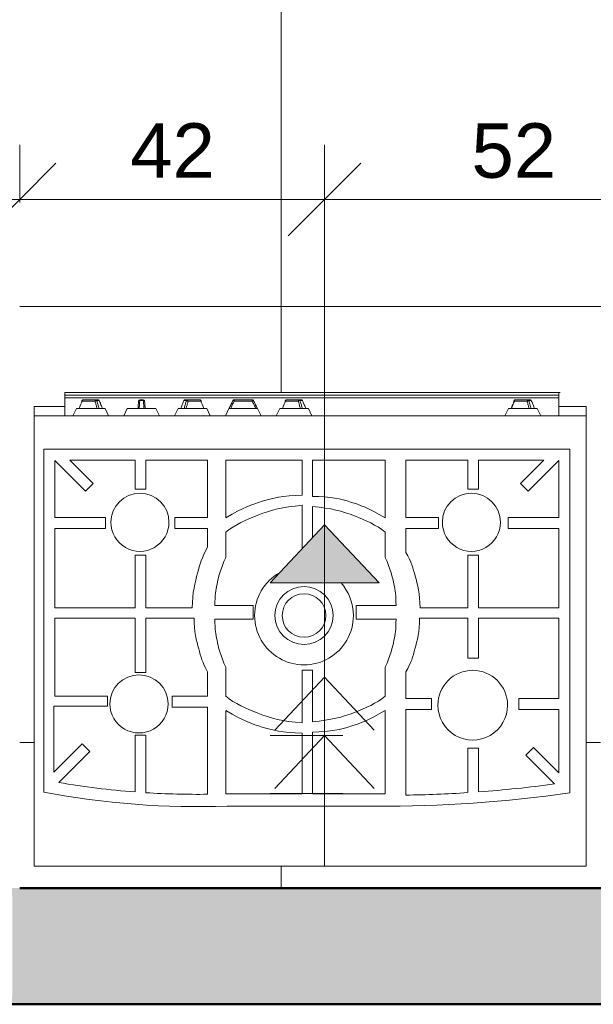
# Model space of a CAD drawing. Header units: metres. Extents: x -8.8 to 33.4, y -18.2 to 5.5.
# Tile 9 of 37: x -6 to -5.2, y -18.2 to -16.9. Entities that reach past the tile are written whole.
import ezdxf

# ---------------------------------------------------------------- set-up
doc = ezdxf.new("R2010")
doc.units = ezdxf.units.M
doc.linetypes.add('Projeção', pattern=[0.003969, 0.002381, -0.001587])
for name, color, linetype, lineweight in [('A-ANNO-DIMS', 7, 'Continuous', 9), ('A-ANNO-DIMS-50', 7, 'Continuous', 9), ('A-DETL-GENF', 7, 'Continuous', 5), ('A-FLOR-OVHD', 7, 'Projeção', 5), ('A-FLOR-PATT', 7, 'Continuous', 5), ('A-WALL-PATT', 7, 'Continuous', 5), ('G-IMPT', 7, 'Continuous', 5), ('I-WALL', 7, 'Continuous', 5), ('Q-SPCQ', 7, 'Continuous', 5)]:
    doc.layers.add(name, color=color, linetype=linetype, lineweight=lineweight)
doc.layers.add('A-DETL', color=7, linetype='Continuous', lineweight=5, true_color=0x00a600)
doc.styles.add('Arial_1', font='arial.ttf', dxfattribs={"height": 0.075})
doc.dimstyles.new('Com_linha__ref__contínua__-_Cor_Vermelha_Arial_1_5mm_2', dxfattribs={"dimscale": 0.3048, "dimtxt": 0.076519, "dimasz": 0.328084, "dimexe": 0.246063, "dimexo": 0.246063, "dimgap": 0.024606, "dimtad": 1, "dimdec": 1, "dimlfac": 100, "dimrnd": 0.1, "dimdsep": 46, "dimtxsty": 'Arial_1', "dimblk1": 'OBLIQUE', "dimblk2": 'OBLIQUE', "dimsah": 1, "dimcen": 0.09, "dimdle": 0.246063, "dimazin": 0, "dimtfac": 1, "dimtdec": 4, "dimtix": 1, "dimtmove": 0, "dimatfit": 3, "dimfxl": 1, "dimtvp": 1, "dimtolj": 1, "dimtzin": 0, "dimarcsym": 2})

# ---------------------------------------------------------------- blocks, each defined once
blk = doc.blocks.new('Fogão - fogao_industrial_dwg_manipulo-2252394-PTS_ ELETRICOS')
at = {"layer": 'G-IMPT', "color": 9, "true_color": 0xc0c0c0}
for p, q in [((-0.3126, -0.32), (-0.3175, -0.31)), ((-0.2683, -0.31), (-0.2732, -0.32)), ((-0.3126, -0.32), (-0.3095, -0.32)), ((-0.309, -0.32), (-0.3042, -0.32)), ((-0.3035, -0.32), (-0.3044, -0.32)), ((-0.2732, -0.32), (-0.3028, -0.32)), ((-0.3012, -0.3309), (-0.3046, -0.3309)), ((-0.3001, -0.332), (-0.3031, -0.332)), ((-0.3031, -0.332), (-0.3001, -0.332)), ((-0.3031, -0.332), (-0.3001, -0.332)), ((-0.3007, -0.3302), (-0.3014, -0.3302)), ((-0.2826, -0.332), (-0.3001, -0.332)), ((-0.2826, -0.332), (-0.3001, -0.332)), ((-0.2987, -0.3302), (-0.2996, -0.3302)), ((-0.2987, -0.3302), (-0.2812, -0.3302)), ((-0.2841, -0.332), (-0.2826, -0.332)), ((-0.2807, -0.3297), (-0.2812, -0.3309))]:
    blk.add_line(p, q, dxfattribs=at)
at = {"layer": 'G-IMPT', "color": 9, "true_color": 0xc0c0c0, "flags": 128}
for points in [[(-0.309, -0.32), (-0.3085, -0.3212), (-0.308, -0.3224), (-0.3075, -0.3236), (-0.307, -0.3248), (-0.3065, -0.326), (-0.3061, -0.3273), (-0.3056, -0.3285), (-0.3051, -0.3297), (-0.3046, -0.3309)], [(-0.3012, -0.3309), (-0.3015, -0.3297), (-0.3018, -0.3285), (-0.3022, -0.3273), (-0.3025, -0.326), (-0.3029, -0.3248), (-0.3032, -0.3236), (-0.3035, -0.3224), (-0.3039, -0.3212), (-0.3042, -0.32)], [(-0.3016, -0.32), (-0.3013, -0.3211), (-0.3009, -0.3223), (-0.3006, -0.3234), (-0.3003, -0.3245), (-0.3, -0.3257), (-0.2997, -0.3268), (-0.2994, -0.3279), (-0.299, -0.329), (-0.2987, -0.3302)], [(-0.2812, -0.3302), (-0.2808, -0.329), (-0.2803, -0.3279), (-0.2799, -0.3268), (-0.2794, -0.3257), (-0.2789, -0.3245), (-0.2785, -0.3234), (-0.278, -0.3223), (-0.2776, -0.3211), (-0.2771, -0.32)], [(-0.278, -0.323), (-0.2782, -0.3236), (-0.2787, -0.3248)], [(-0.3031, -0.332), (-0.3049, -0.3308), (-0.305, -0.3307)], [(-0.2808, -0.3307), (-0.2825, -0.332), (-0.2826, -0.332)]]:
    blk.add_lwpolyline(points, dxfattribs=at)
at = {"layer": 'G-IMPT', "color": 9, "true_color": 0xc0c0c0}
for centre, ratio, start_param, end_param in [((-0.3031, -0.33), 0.816322, 2.02838, 3.141593), ((-0.3031, -0.33), 0.707107, 2.062674, 2.399828), ((-0.3001, -0.33), 0.577597, 2.02838, 3.141593), ((-0.3001, -0.33), 0.707107, 3.141593, 4.625123), ((-0.2826, -0.33), 0.707107, 3.141593, 4.625123), ((-0.2826, -0.33), 0.816322, 3.141593, 4.254805)]:
    blk.add_ellipse(centre, major_axis=(0, 0.002), ratio=ratio, start_param=start_param, end_param=end_param, dxfattribs=at)
for points in [[(-0.3093, -0.32), (-0.3093, -0.32), (-0.3092, -0.32), (-0.309, -0.32)], [(-0.3042, -0.32), (-0.3037, -0.32), (-0.3032, -0.32), (-0.3028, -0.32)], [(-0.3012, -0.3309), (-0.3009, -0.3309), (-0.3003, -0.3308), (-0.2994, -0.3306), (-0.2989, -0.3303), (-0.2987, -0.3302)], [(-0.2812, -0.3302), (-0.281, -0.3303), (-0.2808, -0.3306), (-0.2807, -0.3308), (-0.281, -0.3309), (-0.2812, -0.3309)]]:
    blk.add_open_spline(points, degree=3, dxfattribs=at)
blk = doc.blocks.new('Fogão - fogao_industrial_dwg_manipulo-V3-PTS_ ELETRICOS')
at = {"layer": 'G-IMPT', "color": 9, "true_color": 0xc0c0c0}
for p, q in [((0.2824, -0.32), (0.2775, -0.31)), ((0.3267, -0.31), (0.3218, -0.32)), ((0.2824, -0.32), (0.2855, -0.32)), ((0.286, -0.32), (0.2908, -0.32)), ((0.2915, -0.32), (0.2906, -0.32)), ((0.3218, -0.32), (0.2918, -0.32)), ((0.2938, -0.3309), (0.2904, -0.3309)), ((0.2949, -0.332), (0.2919, -0.332)), ((0.2919, -0.332), (0.2949, -0.332)), ((0.2919, -0.332), (0.2929, -0.332)), ((0.2933, -0.332), (0.2949, -0.332)), ((0.2943, -0.3302), (0.2936, -0.3302)), ((0.3124, -0.332), (0.2949, -0.332)), ((0.3124, -0.332), (0.2949, -0.332)), ((0.2963, -0.3302), (0.2954, -0.3302)), ((0.2963, -0.3302), (0.3138, -0.3302)), ((0.3109, -0.332), (0.3124, -0.332)), ((0.3143, -0.3297), (0.3138, -0.3309))]:
    blk.add_line(p, q, dxfattribs=at)
at = {"layer": 'G-IMPT', "color": 9, "true_color": 0xc0c0c0, "flags": 128}
for points in [[(0.286, -0.32), (0.2865, -0.3212), (0.287, -0.3224), (0.2875, -0.3236), (0.288, -0.3248), (0.2885, -0.326), (0.2889, -0.3273), (0.2894, -0.3285), (0.2899, -0.3297), (0.2904, -0.3309)], [(0.2938, -0.3309), (0.2935, -0.3297), (0.2932, -0.3285), (0.2928, -0.3273), (0.2925, -0.326), (0.2921, -0.3248), (0.2918, -0.3236), (0.2915, -0.3224), (0.2911, -0.3212), (0.2908, -0.32)], [(0.2934, -0.32), (0.2937, -0.3211), (0.2941, -0.3223), (0.2944, -0.3234), (0.2947, -0.3245), (0.295, -0.3257), (0.2953, -0.3268), (0.2956, -0.3279), (0.296, -0.329), (0.2963, -0.3302)], [(0.3138, -0.3302), (0.3142, -0.329), (0.3147, -0.3279), (0.3151, -0.3268), (0.3156, -0.3257), (0.3161, -0.3245), (0.3165, -0.3234), (0.317, -0.3223), (0.3174, -0.3211), (0.3179, -0.32)], [(0.317, -0.323), (0.3168, -0.3236), (0.3163, -0.3248)], [(0.2919, -0.332), (0.2901, -0.3308), (0.29, -0.3307)], [(0.3142, -0.3307), (0.3125, -0.332), (0.3124, -0.332)]]:
    blk.add_lwpolyline(points, dxfattribs=at)
at = {"layer": 'G-IMPT', "color": 9, "true_color": 0xc0c0c0}
for centre, ratio, start_param, end_param in [((0.2919, -0.33), 0.816322, 2.02838, 3.141593), ((0.2919, -0.33), 0.707107, 2.062674, 2.399828), ((0.2949, -0.33), 0.577597, 2.02838, 3.141593), ((0.2949, -0.33), 0.707107, 3.141593, 4.625123), ((0.3124, -0.33), 0.707107, 3.141593, 4.625123), ((0.3124, -0.33), 0.816322, 3.141593, 4.254805)]:
    blk.add_ellipse(centre, major_axis=(0, 0.002), ratio=ratio, start_param=start_param, end_param=end_param, dxfattribs=at)
for points in [[(0.2857, -0.32), (0.2857, -0.32), (0.2858, -0.32), (0.286, -0.32)], [(0.2908, -0.32), (0.2913, -0.32), (0.2918, -0.32), (0.2922, -0.32)], [(0.2938, -0.3309), (0.2941, -0.3309), (0.2947, -0.3308), (0.2956, -0.3306), (0.2961, -0.3303), (0.2963, -0.3302)], [(0.3138, -0.3302), (0.314, -0.3303), (0.3142, -0.3306), (0.3143, -0.3308), (0.314, -0.3309), (0.3138, -0.3309)]]:
    blk.add_open_spline(points, degree=3, dxfattribs=at)
blk = doc.blocks.new('Fogão - fogao_industrial_dwg_manipulo-V4-PTS_ ELETRICOS')
at = {"layer": 'G-IMPT', "color": 9, "true_color": 0xc0c0c0}
for p, q in [((0.2124, -0.32), (0.2075, -0.31)), ((0.2567, -0.31), (0.2518, -0.32)), ((0.2124, -0.32), (0.2278, -0.32)), ((0.2279, -0.32), (0.2287, -0.32)), ((0.2287, -0.32), (0.2355, -0.32)), ((0.2363, -0.32), (0.2356, -0.32)), ((0.2518, -0.32), (0.2364, -0.32)), ((0.2345, -0.3309), (0.2297, -0.3309)), ((0.2342, -0.332), (0.23, -0.332)), ((0.23, -0.332), (0.2342, -0.332)), ((0.23, -0.332), (0.2342, -0.332)), ((0.23, -0.332), (0.2342, -0.332))]:
    blk.add_line(p, q, dxfattribs=at)
at = {"layer": 'G-IMPT', "color": 9, "true_color": 0xc0c0c0, "flags": 128}
for points in [[(0.228, -0.3302), (0.2279, -0.329), (0.2278, -0.3279), (0.2277, -0.3268), (0.2276, -0.3257), (0.2275, -0.3245), (0.2274, -0.3234), (0.2273, -0.3223), (0.2272, -0.3211), (0.2271, -0.32)], [(0.2271, -0.32), (0.2272, -0.3211), (0.2273, -0.3223), (0.2274, -0.3234), (0.2275, -0.3245), (0.2276, -0.3257), (0.2277, -0.3268), (0.2278, -0.3279), (0.2279, -0.329), (0.228, -0.3302)], [(0.2287, -0.32), (0.2288, -0.3212), (0.229, -0.3224), (0.2291, -0.3236), (0.2292, -0.3248), (0.2293, -0.326), (0.2294, -0.3273), (0.2295, -0.3285), (0.2296, -0.3297), (0.2297, -0.3309)], [(0.2345, -0.3309), (0.2346, -0.3297), (0.2348, -0.3285), (0.2349, -0.3273), (0.235, -0.326), (0.2351, -0.3248), (0.2352, -0.3236), (0.2353, -0.3224), (0.2354, -0.3212), (0.2355, -0.32)], [(0.2371, -0.32), (0.237, -0.3211), (0.2369, -0.3223), (0.2368, -0.3234), (0.2367, -0.3245), (0.2366, -0.3257), (0.2365, -0.3268), (0.2364, -0.3279), (0.2363, -0.329), (0.2362, -0.3302)], [(0.2362, -0.3302), (0.2363, -0.329), (0.2364, -0.3279), (0.2365, -0.3268), (0.2366, -0.3257), (0.2367, -0.3245), (0.2368, -0.3234), (0.2369, -0.3223), (0.237, -0.3211), (0.2371, -0.32)]]:
    blk.add_lwpolyline(points, dxfattribs=at)
at = {"layer": 'G-IMPT', "color": 9, "true_color": 0xc0c0c0}
for centre, start, end in [((0.23, -0.33), 185, 270), ((0.23, -0.33), 185, 270), ((0.2342, -0.33), 270, 355), ((0.2342, -0.33), 270, 355)]:
    blk.add_arc(centre, 0.002, start, end, dxfattribs=at)
for centre, start_param, end_param in [((0.23, -0.33), 2.02838, 2.584986), ((0.2342, -0.33), 3.698199, 4.254805)]:
    blk.add_ellipse(centre, major_axis=(0, 0.002), ratio=0.168805, start_param=start_param, end_param=end_param, dxfattribs=at)
for points in [[(0.2275, -0.32), (0.2278, -0.32), (0.2282, -0.32), (0.2287, -0.32)], [(0.2355, -0.32), (0.236, -0.32), (0.2364, -0.32), (0.2367, -0.32)], [(0.2283, -0.3305), (0.2281, -0.3304), (0.228, -0.3303), (0.228, -0.3302)], [(0.228, -0.3302), (0.228, -0.3303), (0.2282, -0.3306), (0.2288, -0.3308), (0.2294, -0.3309), (0.2297, -0.3309)], [(0.2297, -0.3309), (0.2294, -0.3309), (0.2291, -0.3309), (0.2289, -0.3308)], [(0.2345, -0.3309), (0.2348, -0.3309), (0.2354, -0.3308), (0.2361, -0.3306), (0.2362, -0.3303), (0.2362, -0.3302)], [(0.2354, -0.3308), (0.2351, -0.3309), (0.2348, -0.3309), (0.2345, -0.3309)], [(0.2362, -0.3302), (0.2362, -0.3303), (0.2361, -0.3304), (0.236, -0.3305)]]:
    blk.add_open_spline(points, degree=3, dxfattribs=at)
blk = doc.blocks.new('Fogão - fogao_industrial_dwg_manipulo-V5-PTS_ ELETRICOS')
at = {"layer": 'G-IMPT', "color": 9, "true_color": 0xc0c0c0}
for p, q in [((0.1424, -0.32), (0.1375, -0.31)), ((0.1867, -0.31), (0.1818, -0.32)), ((0.1424, -0.32), (0.1727, -0.32)), ((0.1728, -0.32), (0.1736, -0.32)), ((0.1735, -0.32), (0.1782, -0.32)), ((0.1759, -0.32), (0.176, -0.32)), ((0.1818, -0.32), (0.1788, -0.32)), ((0.1504, -0.3309), (0.1499, -0.3297)), ((0.1505, -0.3302), (0.168, -0.3302)), ((0.1694, -0.332), (0.1519, -0.332)), ((0.1519, -0.332), (0.1534, -0.332)), ((0.1694, -0.332), (0.1519, -0.332)), ((0.1688, -0.3302), (0.168, -0.3302)), ((0.1724, -0.332), (0.1694, -0.332)), ((0.1694, -0.332), (0.1724, -0.332)), ((0.1694, -0.332), (0.1724, -0.332)), ((0.1706, -0.3302), (0.1699, -0.3302)), ((0.1738, -0.3309), (0.1704, -0.3309))]:
    blk.add_line(p, q, dxfattribs=at)
at = {"layer": 'G-IMPT', "color": 9, "true_color": 0xc0c0c0, "flags": 128}
for points in [[(0.1464, -0.32), (0.1468, -0.3211), (0.1473, -0.3223), (0.1477, -0.3234), (0.1482, -0.3245), (0.1486, -0.3257), (0.1491, -0.3268), (0.1496, -0.3279), (0.15, -0.329), (0.1505, -0.3302)], [(0.1485, -0.326), (0.148, -0.3248), (0.1477, -0.3241)], [(0.168, -0.3302), (0.1683, -0.329), (0.1686, -0.3279), (0.1689, -0.3268), (0.1692, -0.3257), (0.1695, -0.3245), (0.1699, -0.3234), (0.1702, -0.3223), (0.1705, -0.3211), (0.1708, -0.32)], [(0.1735, -0.32), (0.1731, -0.3212), (0.1728, -0.3224), (0.1724, -0.3236), (0.1721, -0.3248), (0.1718, -0.326), (0.1714, -0.3273), (0.1711, -0.3285), (0.1707, -0.3297), (0.1704, -0.3309)], [(0.1738, -0.3309), (0.1743, -0.3297), (0.1748, -0.3285), (0.1753, -0.3273), (0.1758, -0.326), (0.1763, -0.3248), (0.1768, -0.3236), (0.1773, -0.3224), (0.1777, -0.3212), (0.1782, -0.32)], [(0.1519, -0.332), (0.1501, -0.3308), (0.15, -0.3307)], [(0.1742, -0.3307), (0.1725, -0.332), (0.1724, -0.332)]]:
    blk.add_lwpolyline(points, dxfattribs=at)
at = {"layer": 'G-IMPT', "color": 9, "true_color": 0xc0c0c0}
for centre, ratio, start_param, end_param in [((0.1519, -0.33), 0.816322, 2.02838, 3.141593), ((0.1519, -0.33), 0.707107, 1.658063, 3.141593), ((0.1694, -0.33), 0.707107, 1.658063, 3.141593), ((0.1694, -0.33), 0.577597, 3.141593, 4.254805), ((0.1724, -0.33), 0.816322, 3.141593, 4.254805), ((0.1724, -0.33), 0.707107, 3.883358, 4.220507)]:
    blk.add_ellipse(centre, major_axis=(0, 0.002), ratio=ratio, start_param=start_param, end_param=end_param, dxfattribs=at)
for points in [[(0.1721, -0.32), (0.1725, -0.32), (0.173, -0.32), (0.1735, -0.32)], [(0.1782, -0.32), (0.1784, -0.32), (0.1785, -0.32), (0.1785, -0.32)], [(0.1504, -0.3309), (0.1502, -0.3309), (0.15, -0.3308), (0.15, -0.3306), (0.1503, -0.3303), (0.1505, -0.3302)], [(0.168, -0.3302), (0.1682, -0.3303), (0.1687, -0.3306), (0.1696, -0.3308), (0.1702, -0.3309), (0.1704, -0.3309)]]:
    blk.add_open_spline(points, degree=3, dxfattribs=at)
blk = doc.blocks.new('Fogão - fogao_industrial_dwg_manipulo-V6-PTS_ ELETRICOS')
at = {"layer": 'G-IMPT', "color": 9, "true_color": 0xc0c0c0}
for p, q in [((0.0724, -0.32), (0.0675, -0.31)), ((0.1167, -0.31), (0.1118, -0.32)), ((0.0778, -0.3309), (0.0724, -0.32)), ((0.1118, -0.32), (0.0724, -0.32)), ((0.0724, -0.32), (0.0727, -0.32)), ((0.1118, -0.32), (0.1065, -0.3309)), ((0.1118, -0.32), (0.1115, -0.32)), ((0.078, -0.3309), (0.0778, -0.3309)), ((0.0798, -0.332), (0.0796, -0.332)), ((0.0796, -0.332), (0.0798, -0.332)), ((0.0796, -0.332), (0.0798, -0.332)), ((0.0798, -0.332), (0.0798, -0.3302)), ((0.0798, -0.3302), (0.1045, -0.3302)), ((0.1045, -0.332), (0.0798, -0.332)), ((0.1045, -0.332), (0.0798, -0.332)), ((0.1045, -0.3302), (0.1045, -0.332)), ((0.1045, -0.332), (0.1047, -0.332)), ((0.1047, -0.332), (0.1045, -0.332)), ((0.1045, -0.332), (0.1047, -0.332)), ((0.1065, -0.3309), (0.1063, -0.3309))]:
    blk.add_line(p, q, dxfattribs=at)
at = {"layer": 'G-IMPT', "color": 9, "true_color": 0xc0c0c0, "flags": 128}
for points in [[(0.0727, -0.32), (0.0733, -0.3212), (0.0739, -0.3224), (0.0745, -0.3236), (0.0751, -0.3248), (0.0756, -0.326), (0.0762, -0.3273), (0.0768, -0.3285), (0.0774, -0.3297), (0.078, -0.3309)], [(0.078, -0.3309), (0.0774, -0.3297), (0.0768, -0.3285), (0.0762, -0.3273), (0.0756, -0.326), (0.0751, -0.3248), (0.0745, -0.3236), (0.0739, -0.3224), (0.0733, -0.3212), (0.0727, -0.32)], [(0.0748, -0.32), (0.0754, -0.3211), (0.0759, -0.3223), (0.0765, -0.3234), (0.077, -0.3245), (0.0776, -0.3257), (0.0781, -0.3268), (0.0787, -0.3279), (0.0792, -0.329), (0.0798, -0.3302)], [(0.1045, -0.3302), (0.105, -0.329), (0.1056, -0.3279), (0.1061, -0.3268), (0.1067, -0.3257), (0.1072, -0.3245), (0.1078, -0.3234), (0.1083, -0.3223), (0.1089, -0.3211), (0.1094, -0.32)], [(0.1063, -0.3309), (0.1068, -0.3297), (0.1074, -0.3285), (0.108, -0.3273), (0.1086, -0.326), (0.1092, -0.3248), (0.1098, -0.3236), (0.1104, -0.3224), (0.1109, -0.3212), (0.1115, -0.32)], [(0.1115, -0.32), (0.1109, -0.3212), (0.1104, -0.3224), (0.1098, -0.3236), (0.1092, -0.3248), (0.1086, -0.326), (0.108, -0.3273), (0.1074, -0.3285), (0.1068, -0.3297), (0.1063, -0.3309)]]:
    blk.add_lwpolyline(points, dxfattribs=at)
at = {"layer": 'G-IMPT', "color": 9, "true_color": 0xc0c0c0}
for centre, start_param, end_param in [((0.0798, -0.33), 2.02838, 3.141593), ((0.0798, -0.33), 2.02838, 3.141593), ((0.1045, -0.33), 3.141593, 4.254805), ((0.1045, -0.33), 3.141593, 4.254805)]:
    blk.add_ellipse(centre, major_axis=(0, 0.002), ratio=0.98565, start_param=start_param, end_param=end_param, dxfattribs=at)
for points in [[(0.0727, -0.32), (0.0729, -0.32), (0.0731, -0.32), (0.0735, -0.32)], [(0.078, -0.3309), (0.078, -0.3309), (0.0783, -0.3308), (0.0789, -0.3306), (0.0795, -0.3303), (0.0798, -0.3302)], [(0.0783, -0.3308), (0.0782, -0.3309), (0.078, -0.3309), (0.078, -0.3309)], [(0.0798, -0.3302), (0.0795, -0.3303), (0.0792, -0.3304), (0.079, -0.3305)], [(0.1045, -0.3302), (0.1048, -0.3303), (0.1053, -0.3306), (0.106, -0.3308), (0.1062, -0.3309), (0.1063, -0.3309)], [(0.1053, -0.3305), (0.105, -0.3304), (0.1048, -0.3303), (0.1045, -0.3302)], [(0.1063, -0.3309), (0.1062, -0.3309), (0.1061, -0.3309), (0.1059, -0.3308)]]:
    blk.add_open_spline(points, degree=3, dxfattribs=at)
blk = doc.blocks.new('Fogão - Fogão 5 bocas-2252483-PTS_ ELETRICOS')
at = {"layer": 'Q-SPCQ', "color": 9, "true_color": 0xc0c0c0}
for p, q in [((0.38, 0.31), (-0.38, 0.31)), ((-0.38, 0.31), (-0.38, -0.31)), ((0.38, -0.31), (0.38, 0.31)), ((0.1143, 0.2273), (-0.0907, 0.2273)), ((-0.3576, 0.209), (-0.3576, -0.264)), ((-0.232, 0.2077), (-0.232, 0.1474)), ((-0.217, 0.1474), (-0.217, 0.2087)), ((-0.132, 0.2121), (-0.132, 0.0944)), ((-0.1033, 0.2103), (-0.0033, 0.2103)), ((-0.1033, 0.0958), (-0.1033, 0.2103)), ((-0.0033, 0.2103), (-0.0033, 0.1253)), ((0.0111, 0.1268), (0.0111, 0.2103)), ((0.0111, 0.2103), (0.1161, 0.2103)), ((0.1161, 0.2103), (0.1161, 0.0958)), ((0.1411, 0.0912), (0.1411, 0.2109)), ((0.2261, 0.2088), (0.2261, 0.1297)), ((0.2411, 0.1297), (0.2411, 0.2077)), ((0.3667, -0.264), (0.3667, 0.2082)), ((-0.2972, 0.1573), (-0.3367, 0.1968)), ((0.346, 0.1947), (0.3035, 0.1522)), ((-0.3426, 0.0944), (-0.3426, 0.1815)), ((-0.3426, 0.1815), (-0.3078, 0.1467)), ((0.3141, 0.1416), (0.353, 0.1805)), ((0.353, 0.1805), (0.353, 0.0899)), ((-0.3078, 0.1467), (-0.2972, 0.1573)), ((0.3035, 0.1522), (0.3141, 0.1416)), ((-0.232, 0.1474), (-0.217, 0.1474)), ((0.2261, 0.1297), (0.2411, 0.1297)), ((-0.0033, 0.1112), (-0.0033, 0.0402)), ((0.0111, 0.0402), (0.0111, 0.1129)), ((-0.2876, 0.0944), (-0.3426, 0.0944)), ((-0.2876, 0.0794), (-0.2876, 0.0944)), ((-0.132, 0.0944), (-0.167, 0.0944)), ((-0.167, 0.0944), (-0.167, 0.0794)), ((0.1898, 0.0912), (0.1411, 0.0912)), ((0.1898, 0.0762), (0.1898, 0.0912)), ((0.353, 0.0899), (0.2792, 0.0899)), ((0.2792, 0.0899), (0.2792, 0.0762)), ((-0.3426, -0.0314), (-0.3426, 0.0794)), ((-0.3426, 0.0794), (-0.2876, 0.0794)), ((-0.167, 0.0794), (-0.132, 0.0794)), ((-0.132, 0.0794), (-0.132, 0.0424)), ((-0.1033, 0.0362), (-0.1033, 0.0762)), ((0.1161, 0.0762), (0.1161, 0.0362)), ((0.1411, 0.0424), (0.1411, 0.0762)), ((0.1411, 0.0762), (0.1898, 0.0762)), ((0.2792, 0.0762), (0.3517, 0.0762)), ((0.3517, 0.0762), (0.3517, -0.0314)), ((0.2411, 0.0436), (0.2261, 0.0436)), ((0.2261, 0.0436), (0.2261, -0.0314)), ((0.2411, -0.0314), (0.2411, 0.0436)), ((-0.0033, 0.0402), (0.0111, 0.0402)), ((-0.217, 0.0236), (-0.232, 0.0236)), ((-0.232, 0.0236), (-0.232, -0.0314)), ((-0.217, -0.0314), (-0.217, 0.0236)), ((-0.232, -0.0314), (-0.3426, -0.0314)), ((-0.1508, -0.0314), (-0.217, -0.0314)), ((-0.0633, -0.0298), (-0.1183, -0.0298)), ((-0.0633, -0.0489), (-0.0633, -0.0298)), ((0.1311, -0.0298), (0.0785, -0.0298)), ((0.0785, -0.0298), (0.0785, -0.0489)), ((0.2261, -0.0314), (0.1599, -0.0314)), ((0.3517, -0.0314), (0.2411, -0.0314)), ((-0.3426, -0.1548), (-0.3426, -0.0457)), ((-0.3426, -0.0457), (-0.232, -0.0457)), ((-0.232, -0.0457), (-0.232, -0.1181)), ((-0.217, -0.1181), (-0.217, -0.0457)), ((-0.217, -0.0457), (-0.1514, -0.0457)), ((-0.1183, -0.0489), (-0.0633, -0.0489)), ((0.0785, -0.0489), (0.1311, -0.0489)), ((0.1623, -0.0457), (0.2261, -0.0457)), ((0.2261, -0.0457), (0.2261, -0.1181)), ((0.2411, -0.0457), (0.3517, -0.0457)), ((0.2411, -0.1181), (0.2411, -0.0457)), ((0.3517, -0.0457), (0.3517, -0.1548)), ((-0.232, -0.1181), (-0.217, -0.1181)), ((-0.132, -0.1217), (-0.132, -0.1548)), ((-0.1033, -0.1499), (-0.1033, -0.1149)), ((0.1161, -0.1149), (0.1161, -0.1499)), ((0.2261, -0.1181), (0.2411, -0.1181)), ((0.0111, -0.1867), (0.0111, -0.1269)), ((0.1411, -0.1548), (0.1411, -0.129)), ((-0.0033, -0.1423), (-0.0033, -0.1849)), ((-0.2726, -0.1548), (-0.3426, -0.1548)), ((-0.2726, -0.1698), (-0.2726, -0.1548)), ((-0.132, -0.1548), (-0.177, -0.1548)), ((-0.177, -0.1548), (-0.177, -0.1698)), ((0.1861, -0.1548), (0.1411, -0.1548)), ((0.1861, -0.1698), (0.1861, -0.1548)), ((0.3517, -0.1548), (0.2817, -0.1548)), ((0.2817, -0.1548), (0.2817, -0.1698)), ((-0.3426, -0.2484), (-0.3426, -0.1698)), ((-0.3426, -0.1698), (-0.2726, -0.1698)), ((-0.177, -0.1698), (-0.132, -0.1698)), ((-0.132, -0.1698), (-0.132, -0.244)), ((-0.1033, -0.249), (-0.1033, -0.1696)), ((0.1161, -0.1696), (0.1161, -0.249)), ((0.1411, -0.244), (0.1411, -0.1698)), ((0.1411, -0.1698), (0.1861, -0.1698)), ((0.2817, -0.1698), (0.3517, -0.1698)), ((0.3517, -0.1698), (0.3517, -0.2484)), ((-0.0033, -0.199), (-0.0033, -0.249)), ((0.0111, -0.249), (0.0111, -0.2005)), ((-0.3001, -0.2059), (-0.3426, -0.2484)), ((-0.3219, -0.249), (-0.2895, -0.2166)), ((-0.2895, -0.2166), (-0.3001, -0.2059)), ((-0.217, -0.209), (-0.232, -0.209)), ((-0.232, -0.209), (-0.232, -0.249)), ((-0.217, -0.249), (-0.217, -0.209)), ((0.2411, -0.209), (0.2261, -0.209)), ((0.2261, -0.209), (0.2261, -0.249)), ((0.2411, -0.249), (0.2411, -0.209)), ((0.3093, -0.2059), (0.2987, -0.2166)), ((0.2987, -0.2166), (0.3311, -0.249)), ((0.3517, -0.2484), (0.3093, -0.2059)), ((-0.232, -0.249), (-0.3219, -0.249)), ((-0.132, -0.249), (-0.217, -0.249)), ((-0.132, -0.244), (-0.132, -0.249)), ((-0.0033, -0.249), (-0.1033, -0.249)), ((0.1161, -0.249), (0.0111, -0.249)), ((0.1411, -0.249), (0.1411, -0.244)), ((0.2261, -0.249), (0.1411, -0.249)), ((0.3311, -0.249), (0.2411, -0.249)), ((-0.3576, -0.264), (0.3667, -0.264)), ((-0.38, -0.31), (0.38, -0.31)), ((-0.38, -0.3225), (-0.38, -0.31)), ((-0.3426, -0.3345), (-0.3426, -0.31)), ((0.3377, -0.31), (0.3377, -0.3345)), ((0.38, -0.31), (0.38, -0.3225)), ((-0.3426, -0.3225), (-0.38, -0.3225)), ((0.38, -0.3225), (0.3377, -0.3225)), ((-0.3426, -0.3345), (-0.3426, -0.3381)), ((0.3377, -0.3345), (-0.3426, -0.3345)), ((-0.3426, -0.3381), (-0.3426, -0.3421)), ((-0.3426, -0.3381), (0.3377, -0.3381)), ((-0.3426, -0.3381), (0.3377, -0.3381)), ((0.3377, -0.3381), (0.3377, -0.3345)), ((0.3377, -0.3421), (0.3377, -0.3381)), ((-0.3442, -0.3421), (0.3377, -0.3421)), ((-0.3442, -0.3421), (0.3377, -0.3421)), ((-0.3426, -0.3421), (0.3377, -0.3421))]:
    blk.add_line(p, q, dxfattribs=at)
for centre, radius, start, end in [((-0.1047, -1.521), 1.7484, 89.541, 98.3157), ((0.1547, -0.9163), 1.1443, 79.3191, 92.0225), ((-0.1047, -1.521), 1.7334, 94.2101, 97.6899), ((-0.1047, -1.521), 1.7334, 90.9009, 93.7131), ((0.1547, -0.9182), 1.1293, 86.3714, 90.6865), ((0.1547, -0.9182), 1.1293, 80.2421, 85.6085), ((-0.2239, 0.0884), 0.048, 360, 180), ((0.2357, 0.0866), 0.04, 360, 180), ((-0.2239, 0.0884), 0.048, 180, 360), ((0.2357, 0.0866), 0.04, 180, 360), ((0.0084, -0.035), 0.068, 360, 180), ((0.0084, -0.035), 0.04, 0, 180), ((0.0084, -0.035), 0.03, 0, 180), ((0.0084, -0.035), 0.068, 180, 221.5055), ((0.0084, -0.035), 0.04, 180, 360), ((0.0084, -0.035), 0.03, 180, 360), ((0.0084, -0.035), 0.068, 300, 360), ((-0.2221, -0.1633), 0.04, 360, 180), ((0.2344, -0.1633), 0.04, 360, 180), ((-0.2221, -0.1633), 0.04, 180, 360), ((0.2344, -0.1633), 0.04, 180, 360)]:
    blk.add_arc(centre, radius, start, end, dxfattribs=at)
for points, knots in [([(-0.0033, 0.1253), (-0.0283, 0.1253), (-0.058, 0.1174), (-0.0798, 0.1094), (-0.1033, 0.0958)], [0, 0, 0, 0, 0.0863639, 0.1751126, 0.1751126, 0.1751126, 0.1751126]), ([(0.1161, 0.0958), (0.0915, 0.1101), (0.0685, 0.1184), (0.0373, 0.1268), (0.0111, 0.1268)], [0, 0, 0, 0, 0.0887487, 0.1751126, 0.1751126, 0.1751126, 0.1751126]), ([(-0.1033, 0.0762), (-0.0918, 0.0854), (-0.0579, 0.1012), (-0.0291, 0.1089), (-0.0033, 0.1112)], [0, 0, 0, 0, 0.0896924, 0.1914993, 0.1914993, 0.1914993, 0.1914993]), ([(0.0111, 0.1129), (0.0382, 0.1106), (0.0684, 0.1025), (0.104, 0.0859), (0.1161, 0.0762)], [0, 0, 0, 0, 0.1018069, 0.1914993, 0.1914993, 0.1914993, 0.1914993]), ([(-0.132, 0.0424), (-0.1393, 0.0298), (-0.1439, 0.0123), (-0.1508, -0.0133), (-0.1508, -0.0314)], [0, 0, 0, 0, 0.0647009, 0.1333144, 0.1333144, 0.1333144, 0.1333144]), ([(0.1599, -0.0314), (0.1599, -0.0133), (0.1531, 0.0123), (0.1484, 0.0298), (0.1411, 0.0424)], [0, 0, 0, 0, 0.0686135, 0.1333144, 0.1333144, 0.1333144, 0.1333144]), ([(-0.1183, -0.0298), (-0.1183, -0.0156), (-0.1161, -0.0029), (-0.1108, 0.0202), (-0.1033, 0.0362)], [0, 0, 0, 0, 0.0556438, 0.1149133, 0.1149133, 0.1149133, 0.1149133]), ([(0.1161, 0.0362), (0.1236, 0.0202), (0.1289, -0.0029), (0.1311, -0.0156), (0.1311, -0.0298)], [0, 0, 0, 0, 0.0592694, 0.1149133, 0.1149133, 0.1149133, 0.1149133]), ([(-0.1514, -0.0457), (-0.1514, -0.0644), (-0.1443, -0.0908), (-0.1395, -0.1087), (-0.132, -0.1217)], [0, 0, 0, 0, 0.0686135, 0.1333144, 0.1333144, 0.1333144, 0.1333144]), ([(-0.1033, -0.1149), (-0.1108, -0.099), (-0.1161, -0.0759), (-0.1183, -0.0632), (-0.1183, -0.0489)], [0, 0, 0, 0, 0.0592694, 0.1149133, 0.1149133, 0.1149133, 0.1149133]), ([(0.1311, -0.0489), (0.1311, -0.0632), (0.1289, -0.0759), (0.1236, -0.099), (0.1161, -0.1149)], [0, 0, 0, 0, 0.0556438, 0.1149133, 0.1149133, 0.1149133, 0.1149133]), ([(0.1411, -0.129), (0.1493, -0.1147), (0.1546, -0.0951), (0.1623, -0.0662), (0.1623, -0.0457)], [0, 0, 0, 0, 0.0647009, 0.1333144, 0.1333144, 0.1333144, 0.1333144]), ([(-0.0033, -0.1849), (-0.0291, -0.1827), (-0.0579, -0.1749), (-0.0918, -0.1591), (-0.1033, -0.1499)], [0, 0, 0, 0, 0.1018069, 0.1914993, 0.1914993, 0.1914993, 0.1914993]), ([(0.1161, -0.1499), (0.104, -0.1596), (0.0684, -0.1762), (0.0382, -0.1843), (0.0111, -0.1867)], [0, 0, 0, 0, 0.0896924, 0.1914993, 0.1914993, 0.1914993, 0.1914993]), ([(-0.1033, -0.1696), (-0.0798, -0.1831), (-0.058, -0.1911), (-0.0283, -0.199), (-0.0033, -0.199)], [0, 0, 0, 0, 0.0887487, 0.1751126, 0.1751126, 0.1751126, 0.1751126]), ([(0.0111, -0.2005), (0.0373, -0.2005), (0.0685, -0.1921), (0.0915, -0.1838), (0.1161, -0.1696)], [0, 0, 0, 0, 0.0863639, 0.1751126, 0.1751126, 0.1751126, 0.1751126])]:
    blk.add_open_spline(points, degree=3, knots=knots, dxfattribs=at)
for name, p in [('Fogão - fogao_industrial_dwg_manipulo-2252394-PTS_ ELETRICOS', (0, 0)), ('Fogão - fogao_industrial_dwg_manipulo-2252394-PTS_ ELETRICOS', (0.315, 0)), ('Fogão - fogao_industrial_dwg_manipulo-V6-PTS_ ELETRICOS', (0, 0)), ('Fogão - fogao_industrial_dwg_manipulo-V5-PTS_ ELETRICOS', (0, 0)), ('Fogão - fogao_industrial_dwg_manipulo-V4-PTS_ ELETRICOS', (0, 0)), ('Fogão - fogao_industrial_dwg_manipulo-V3-PTS_ ELETRICOS', (0, 0))]:
    blk.add_blockref(name, p)
blk = doc.blocks.new('DIMBLOCK20-PTS_ ELETRICOS')
at = {"layer": 'A-ANNO-DIMS-50', "color": 242, "true_color": 0xbd2b2e, "transparency": 16777216}
for p, q in [((-6.0136, -17.1274), (-6.0136, -17.0524)), ((-5.5937, -17.1274), (-5.5937, -17.0524)), ((-6.0136, -17.1274), (-5.9636, -17.0774)), ((-5.5937, -17.1274), (-5.5437, -17.0774)), ((-6.0886, -17.1274), (-5.5937, -17.1274)), ((-6.0136, -17.1274), (-6.0636, -17.1774)), ((-6.0136, -17.1274), (-6.0136, -17.1317)), ((-5.5937, -17.1274), (-5.6437, -17.1774)), ((-5.5937, -17.1274), (-5.5937, -17.87))]:
    blk.add_line(p, q, dxfattribs=at)
at = {"layer": 'A-ANNO-DIMS-50', "color": 0, "transparency": 16777216, "insert": (-5.8613, -17.0226), "char_height": 0.075, "width": 0.138441, "attachment_point": 1, "line_spacing_factor": 0.941778, "style": 'Arial_1'}
blk.add_mtext('42', dxfattribs=at)
blk = doc.blocks.new('_Oblique')
at = {"color": 0, "linetype": 'ByBlock', "lineweight": -2}
blk.add_line((-0.5, -0.5), (0.5, 0.5), dxfattribs=at)
blk = doc.blocks.new('DIMBLOCK21-PTS_ ELETRICOS')
at = {"layer": 'A-ANNO-DIMS-50', "color": 242, "true_color": 0xbd2b2e, "transparency": 16777216}
for p, q in [((-5.5937, -17.1274), (-5.5937, -17.0524)), ((-5.0737, -17.1274), (-5.0737, -17.0524)), ((-5.5937, -17.1274), (-5.5437, -17.0774)), ((-5.0737, -17.1274), (-5.0237, -17.0774)), ((-5.5937, -17.1274), (-5.6437, -17.1774)), ((-5.5937, -17.1274), (-5.0737, -17.1274)), ((-5.5937, -17.1274), (-5.5937, -17.87)), ((-5.0737, -17.1274), (-5.1237, -17.1774)), ((-5.0737, -17.1274), (-5.0737, -17.87))]:
    blk.add_line(p, q, dxfattribs=at)
at = {"layer": 'A-ANNO-DIMS-50', "color": 0, "transparency": 16777216, "insert": (-5.3914, -17.0226), "char_height": 0.075, "width": 0.138441, "attachment_point": 1, "line_spacing_factor": 0.941778, "style": 'Arial_1'}
blk.add_mtext('52', dxfattribs=at)

msp = doc.modelspace()

# ---------------------------------------------------------------- hatches: boundary and pattern name
at = {"layer": 'A-DETL-GENF', "true_color": 0xff8000}
for points in [[(-5.6335, -17.655), (-5.5937, -17.655), (-5.5937, -17.575), (-5.6687, -17.655), (-5.634, -17.655)], [(-5.5554, -17.655), (-5.5187, -17.655), (-5.5937, -17.575), (-5.5937, -17.655), (-5.5631, -17.655)]]:
    msp.add_hatch(color=30, dxfattribs=at).paths.add_polyline_path(points)
at = {"layer": 'A-FLOR-PATT', "true_color": 0x787878}
h = msp.add_hatch(dxfattribs=at)
h.set_pattern_fill('FP_3', color=8, style=0, pattern_type=2)
h.set_pattern_definition([(0, (-2.654, -16.075), (0, 0.6), []), (90, (-2.654, -16.075), (-0.6, 4e-17), [])])
h.paths.add_polyline_path([(-2.8437, -17.675), (-2.8437, -17.6167), (-2.8637, -17.6134), (-2.8637, -17.6563)])
h.paths.add_polyline_path([(-1.9837, -15.845), (-1.9087, -15.845), (-1.9837, -15.925)])
h.paths.add_polyline_path([(-1.9837, -15.765), (-1.9087, -15.765), (-1.9837, -15.845)])
h.paths.add_polyline_path([(-1.9837, -15.685), (-1.9087, -15.685), (-1.9837, -15.765)])
h.paths.add_polyline_path([(-5.4774, -18.075), (-5.2136, -18.0748), (-5.2136, -17.575), (-4.0136, -17.575), (-4.0136, -18.075), (-3.2137, -18.0748), (-3.2137, -17.825), (-3.2834, -17.825), (-3.2834, -18.0451), (-3.9439, -18.045), (-3.9439, -17.945), (-4.0087, -17.945), (-3.9439, -17.8759), (-3.9439, -17.865), (-4.0087, -17.865), (-3.9439, -17.7959), (-3.9437, -17.4335), (-3.2834, -17.4335), (-3.2834, -17.525), (-3.2137, -17.525), (-3.2137, -17.275), (-3.2337, -17.275), (-3.2337, -16.405), (-2.8637, -16.405), (-2.8634, -16.4389), (-2.8009, -16.4284), (-2.7, -16.4229), (-2.597, -16.4295), (-2.5094, -16.4448), (-2.5078, -16.4427), (-2.5048, -16.4402), (-2.5016, -16.4387), (-2.5001, -16.4382), (-2.4956, -16.4382), (-2.491, -16.4399), (-2.4885, -16.4418), (-2.4865, -16.444), (-2.4849, -16.4473), (-2.4841, -16.4508), (-2.4843, -16.4544), (-2.4865, -16.467), (-2.4918, -16.5224), (-2.4926, -16.5247), (-2.4991, -16.531), (-2.5046, -16.5311), (-2.5137, -16.5275), (-2.5137, -16.575), (-2.2937, -16.575), (-2.2937, -16.5275), (-2.2947, -16.5277), (-2.3035, -16.531), (-2.3099, -16.5299), (-2.3148, -16.525), (-2.3168, -16.5143), (-2.3221, -16.4576), (-2.323, -16.4546), (-2.3233, -16.4532), (-2.3229, -16.4485), (-2.3212, -16.4447), (-2.3186, -16.4415), (-2.3164, -16.4399), (-2.3137, -16.4387), (-2.3106, -16.438), (-2.3053, -16.4389), (-2.3019, -16.4406), (-2.2994, -16.4428), (-2.2968, -16.4448), (-2.2009, -16.4284), (-2.1, -16.4229), (-1.997, -16.4295), (-1.9094, -16.4448), (-1.9078, -16.4427), (-1.9048, -16.4402), (-1.9016, -16.4387), (-1.9001, -16.4382), (-1.8956, -16.4382), (-1.891, -16.4399), (-1.8885, -16.4418), (-1.8862, -16.4445), (-1.8849, -16.4473), (-1.8841, -16.4508), (-1.8843, -16.4544), (-1.8865, -16.467), (-1.8918, -16.5224), (-1.8926, -16.5247), (-1.8991, -16.531), (-1.9046, -16.5311), (-1.9137, -16.5275), (-1.9137, -16.575), (-1.8037, -16.575), (-1.7907, -16.5767), (-1.7787, -16.5817), (-1.7683, -16.5897), (-1.7604, -16.6), (-1.7554, -16.6121), (-1.7537, -16.625), (-1.7537, -17.425), (-1.7554, -17.438), (-1.7604, -17.45), (-1.7683, -17.4604), (-1.7787, -17.4683), (-1.7907, -17.4733), (-1.8037, -17.475), (-1.9137, -17.4754), (-1.9137, -17.5245), (-1.9127, -17.5244), (-1.9039, -17.521), (-1.8986, -17.5211), (-1.8926, -17.5274), (-1.891, -17.5335), (-1.8848, -17.5953), (-1.884, -17.6), (-1.8845, -17.6036), (-1.8857, -17.6067), (-1.8888, -17.6106), (-1.891, -17.6121), (-1.8937, -17.6134), (-1.8966, -17.6141), (-1.9016, -17.6134), (-1.9051, -17.6117), (-1.9079, -17.6092), (-1.9103, -17.6072), (-2.0065, -17.6237), (-2.1037, -17.6294), (-2.2104, -17.6226), (-2.2979, -17.6073), (-2.2994, -17.6093), (-2.3026, -17.6119), (-2.3058, -17.6134), (-2.3083, -17.6139), (-2.3127, -17.6136), (-2.3153, -17.6127), (-2.3189, -17.6102), (-2.3212, -17.6074), (-2.3225, -17.6048), (-2.3232, -17.6013), (-2.3229, -17.5967), (-2.3209, -17.585), (-2.3157, -17.5308), (-2.3143, -17.5263), (-2.3094, -17.5217), (-2.3027, -17.521), (-2.2937, -17.5245), (-2.2937, -17.475), (-2.5137, -17.4754), (-2.5132, -17.5245), (-2.5123, -17.5242), (-2.5039, -17.521), (-2.4986, -17.5211), (-2.4926, -17.5274), (-2.491, -17.5335), (-2.4848, -17.5953), (-2.484, -17.6), (-2.4845, -17.6036), (-2.4857, -17.6067), (-2.4888, -17.6106), (-2.491, -17.6121), (-2.4937, -17.6134), (-2.4966, -17.6141), (-2.5016, -17.6134), (-2.5051, -17.6117), (-2.5079, -17.6092), (-2.5103, -17.6072), (-2.6065, -17.6237), (-2.7073, -17.6292), (-2.8104, -17.6226), (-2.8218, -17.6206), (-2.7637, -17.675), (-2.8637, -17.675), (-2.8637, -18.075), (0.3464, -18.075), (0.3464, -15.475), (-1.0286, -15.475), (-1.0286, -15.485), (-1.2286, -15.485), (-1.2286, -15.6374), (-1.939, -15.6374), (-1.9837, -15.685), (-1.9837, -15.6374), (-2.0286, -15.6374), (-2.0286, -15.485), (-2.2286, -15.485), (-2.2286, -15.475), (-3.3837, -15.475), (-3.3834, -15.235), (-3.2629, -15.235), (-3.2629, -15.255), (-3.2237, -15.255), (-3.2237, -15.315), (-2.2336, -15.315), (-2.2336, -14.845), (-0.8236, -14.845), (-0.8236, -13.295), (-2.7236, -13.295), (-2.7236, -11.895), (-0.8236, -11.895), (-0.8236, -11.395), (-3.2217, -11.395), (-3.2217, -14.365), (-3.2237, -14.365), (-3.2237, -14.375), (-3.2537, -14.375), (-3.2537, -14.395), (-3.3837, -14.395), (-3.3837, -14.275), (-3.5037, -14.275), (-3.5037, -14.395), (-3.9037, -14.395), (-3.9037, -14.275), (-4.9836, -14.275), (-4.9836, -14.395), (-5.1136, -14.395), (-5.1136, -14.375), (-5.1436, -14.375), (-5.1436, -11.395), (-5.6437, -11.395), (-5.6437, -12.295), (-7.5437, -12.295), (-7.5437, -12.895), (-5.6437, -12.895), (-5.6437, -13.795), (-7.5437, -13.795), (-7.5437, -13.905), (-7.0737, -13.905), (-7.0737, -15.315), (-5.1436, -15.315), (-5.1436, -15.255), (-5.1043, -15.255), (-5.1043, -15.235), (-4.9836, -15.235), (-4.9836, -15.475), (-6.0136, -15.475), (-6.0136, -18.075), (-5.7895, -18.075)])
h.paths.add_polyline_path([(-1.106, -18.045), (-1.2076, -18.045), (-1.2076, -17.2322), (-1.106, -17.2322), (-1.106, -17.1814), (0.2148, -17.1814), (0.2148, -17.2322), (0.3164, -17.2322), (0.3164, -18.045), (-0.4456, -18.045)])
h.paths.add_polyline_path([(-5.642, -18.045), (-5.9936, -18.045), (-5.9936, -17.4125), (-5.9513, -17.4125), (-5.9513, -17.393), (-5.271, -17.393), (-5.271, -17.4125), (-5.2336, -17.4125), (-5.2336, -18.045), (-5.6335, -18.045)])
h.paths.add_polyline_path([(-4.6136, -17.7955), (-4.6084, -17.7948), (-4.6036, -17.7928), (-4.5994, -17.7897), (-4.5963, -17.7855), (-4.5943, -17.7807), (-4.5936, -17.7755), (-4.5943, -17.7703), (-4.5963, -17.7655), (-4.5994, -17.7614), (-4.6036, -17.7582), (-4.6084, -17.7562), (-4.6136, -17.7555), (-4.6188, -17.7562), (-4.6236, -17.7582), (-4.6277, -17.7614), (-4.6309, -17.7655), (-4.6329, -17.7703), (-4.6336, -17.7755), (-4.6329, -17.7807), (-4.6309, -17.7855), (-4.6277, -17.7897), (-4.6236, -17.7928), (-4.6188, -17.7948)])
h.paths.add_polyline_path([(-2.1037, -17.588), (-2.0065, -17.5822), (-1.9133, -17.5654), (-1.9159, -17.5395), (-2.2919, -17.5398), (-2.2941, -17.5659), (-2.1996, -17.5825), (-2.1335, -17.5863)])
h.paths.add_polyline_path([(-2.7037, -17.588), (-2.6065, -17.5822), (-2.5133, -17.5654), (-2.5159, -17.5395), (-2.8637, -17.5395), (-2.8634, -17.5713), (-2.7996, -17.5825), (-2.7335, -17.5863)])
h.paths.add_polyline_path([(-1.9159, -17.5349), (-1.9159, -17.5325), (-1.916, -17.5333)])
h.paths.add_polyline_path([(-2.5159, -17.5349), (-2.5159, -17.5325), (-2.516, -17.5333)])
h.paths.add_polyline_path([(-3.8388, -17.4188), (-3.9437, -17.4188), (-3.9437, -17.3806), (-3.9025, -17.3806), (-3.9005, -17.3533), (-3.8929, -17.3457), (-3.8842, -17.3458), (-3.8761, -17.3538), (-3.8748, -17.3806), (-3.2834, -17.3806), (-3.2834, -17.4188), (-3.7608, -17.4188)])
h.paths.add_polyline_path([(-1.9161, -16.5201), (-1.9157, -16.5187), (-1.916, -16.5188)])
h.paths.add_polyline_path([(-2.5161, -16.5201), (-2.5157, -16.5187), (-2.516, -16.5188)])
h.paths.add_polyline_path([(-2.2002, -16.5125), (-1.9154, -16.5123), (-1.9143, -16.4987), (-1.9132, -16.4862), (-2.0078, -16.4696), (-2.1037, -16.4641), (-2.2002, -16.4697), (-2.2941, -16.4864), (-2.2915, -16.5125), (-2.2782, -16.5125)])
h.paths.add_polyline_path([(-2.7464, -16.5125), (-2.5154, -16.5123), (-2.5143, -16.4987), (-2.5132, -16.4862), (-2.6078, -16.4696), (-2.7037, -16.4641), (-2.8009, -16.4698), (-2.8637, -16.4808), (-2.8634, -16.5125), (-2.7996, -16.5125)])
h.paths.add_polyline_path([(-0.9837, -15.685), (-0.9837, -15.605), (-0.9087, -15.605)])
h.paths.add_polyline_path([(-3.0337, -15.685), (-3.0337, -15.605), (-2.9587, -15.605)])
h.paths.add_polyline_path([(-5.8632, -15.2918), (-5.906, -15.2904), (-5.9477, -15.2803), (-5.9477, -15.2439), (-5.9577, -15.2439), (-5.9577, -15.2339), (-5.9977, -15.2339), (-5.9977, -15.1939), (-5.9579, -15.1939), (-5.9579, -15.1839), (-5.9479, -15.1839), (-5.9479, -15.1486), (-5.9062, -15.1386), (-5.861, -15.1376), (-5.8211, -15.1445), (-5.8279, -15.1639), (-5.8633, -15.158), (-5.8947, -15.158), (-5.9279, -15.1639), (-5.9279, -15.1839), (-5.9179, -15.1839), (-5.9179, -15.1939), (-5.1133, -15.1939), (-5.1133, -15.2339), (-5.9177, -15.2339), (-5.9177, -15.2439), (-5.9277, -15.2439), (-5.9277, -15.265), (-5.8946, -15.271), (-5.8609, -15.271), (-5.8277, -15.265), (-5.8209, -15.2845), (-5.8609, -15.2914)])
h.paths.add_polyline_path([(-2.5041, -15.2918), (-2.5464, -15.2845), (-2.5396, -15.265), (-2.5041, -15.271), (-2.4727, -15.271), (-2.4396, -15.265), (-2.4396, -15.2439), (-2.4496, -15.2439), (-2.4496, -15.2339), (-3.254, -15.2339), (-3.254, -15.1939), (-2.4494, -15.1939), (-2.4494, -15.1839), (-2.4394, -15.1839), (-2.4394, -15.1639), (-2.4726, -15.158), (-2.5062, -15.158), (-2.5394, -15.1639), (-2.5462, -15.1445), (-2.504, -15.1372), (-2.4611, -15.1386), (-2.4194, -15.1486), (-2.4194, -15.1839), (-2.4094, -15.1839), (-2.4094, -15.1939), (-2.3696, -15.1939), (-2.3696, -15.2339), (-2.4096, -15.2339), (-2.4096, -15.2439), (-2.4196, -15.2439), (-2.4196, -15.2803), (-2.4612, -15.2904), (-2.4727, -15.2908)])
h.paths.add_polyline_path([(-3.0137, -13.915), (-3.0937, -13.915), (-3.0937, -13.84)])
h.paths.add_polyline_path([(-5.3536, -13.915), (-5.2736, -13.84), (-5.2736, -13.915)])
h.paths.add_polyline_path([(-0.892, -13.705), (-1.242, -13.705), (-1.242, -13.57), (-1.2474, -13.57), (-1.2474, -13.5), (-1.242, -13.5), (-1.242, -13.365), (-0.892, -13.365), (-0.892, -13.57)])
h.paths.add_polyline_path([(-1.242, -11.8253), (-1.242, -11.6903), (-1.2474, -11.6903), (-1.2474, -11.6203), (-1.242, -11.6203), (-1.242, -11.4853), (-0.892, -11.4853), (-0.892, -11.8253), (-1.1712, -11.8253)])
at = {"layer": 'A-WALL-PATT', "true_color": 0x808080}
msp.add_hatch(color=8, dxfattribs=at).paths.add_polyline_path([(-5.7895, -18.235), (-3.1337, -18.235), (-3.1337, -18.225), (-3.3637, -18.225), (-3.3637, -18.085), (-3.1337, -18.085), (-3.1337, -18.075), (-6.0936, -18.075), (-6.0936, -18.085), (-6.0237, -18.085), (-6.0237, -18.225), (-6.0936, -18.225), (-6.0936, -18.235), (-6.0237, -18.235)])

# ---------------------------------------------------------------- linework, layer by layer
at = {"layer": 'A-DETL', "color": 7}
for p, q in [((-5.5937, -17.575), (-5.6687, -17.655)), ((-5.5187, -17.655), (-5.5937, -17.575)), ((-5.5937, -17.575), (-5.5937, -17.655)), ((-5.6687, -17.655), (-5.5937, -17.655)), ((-5.5937, -17.655), (-5.5187, -17.655))]:
    msp.add_line(p, q, dxfattribs=at)
at = {"layer": 'A-FLOR-OVHD'}
for p, q in [((-5.5937, -17.655), (-5.5937, -17.785)), ((-5.5937, -17.785), (-5.6687, -17.865)), ((-5.5937, -17.785), (-5.5187, -17.865)), ((-5.5937, -17.865), (-5.5937, -17.785)), ((-5.5937, -17.865), (-5.6687, -17.945)), ((-5.6687, -17.865), (-5.5187, -17.865)), ((-5.5937, -17.865), (-5.5187, -17.945)), ((-5.5937, -17.945), (-5.5937, -17.865)), ((-5.6687, -17.945), (-5.5187, -17.945)), ((-5.5937, -17.945), (-5.5937, -18.075))]:
    msp.add_line(p, q, dxfattribs=at)
at = {"layer": 'I-WALL', "lineweight": 50}
for p, q in [((-3.2137, -18.075), (-6.0136, -18.075)), ((-8.3336, -18.235), (0.5064, -18.235))]:
    msp.add_line(p, q, dxfattribs=at)

# ---------------------------------------------------------------- block references
at = {"layer": 'Q-SPCQ', "color": 9, "true_color": 0xc0c0c0, "rotation": 180}
msp.add_blockref('Fogão - Fogão 5 bocas-2252483-PTS_ ELETRICOS', (-5.6136, -17.735), dxfattribs=at)

# ---------------------------------------------------------------- dimensions: what is measured, and where the dimension line sits
at = {"layer": 'A-ANNO-DIMS', "color": 242, "true_color": 0xbd2b2e}
for base, p1, p2, override, picture, middle in [((-5.5937, -17.1274), (-6.0136, -17.0567), (-5.5937, -17.945), {"dimpost": '<>', "dimfxl": 0.982552}, 'DIMBLOCK20-PTS_ ELETRICOS', (-5.8036, -17.0823)), ((-5.0737, -17.1274), (-5.5937, -17.945), (-5.0737, -17.945), {"dimpost": '<>', "dimfxl": 0.52}, 'DIMBLOCK21-PTS_ ELETRICOS', (-5.3337, -17.0817))]:
    dim = msp.add_linear_dim(base=base, p1=p1, p2=p2, dimstyle='Com_linha__ref__contínua__-_Cor_Vermelha_Arial_1_5mm_2', override=override, dxfattribs=at)
    dim.commit()
    dim.dimension.update_dxf_attribs({"geometry": picture, "text_midpoint": middle})

doc.saveas('drawing.dxf')
